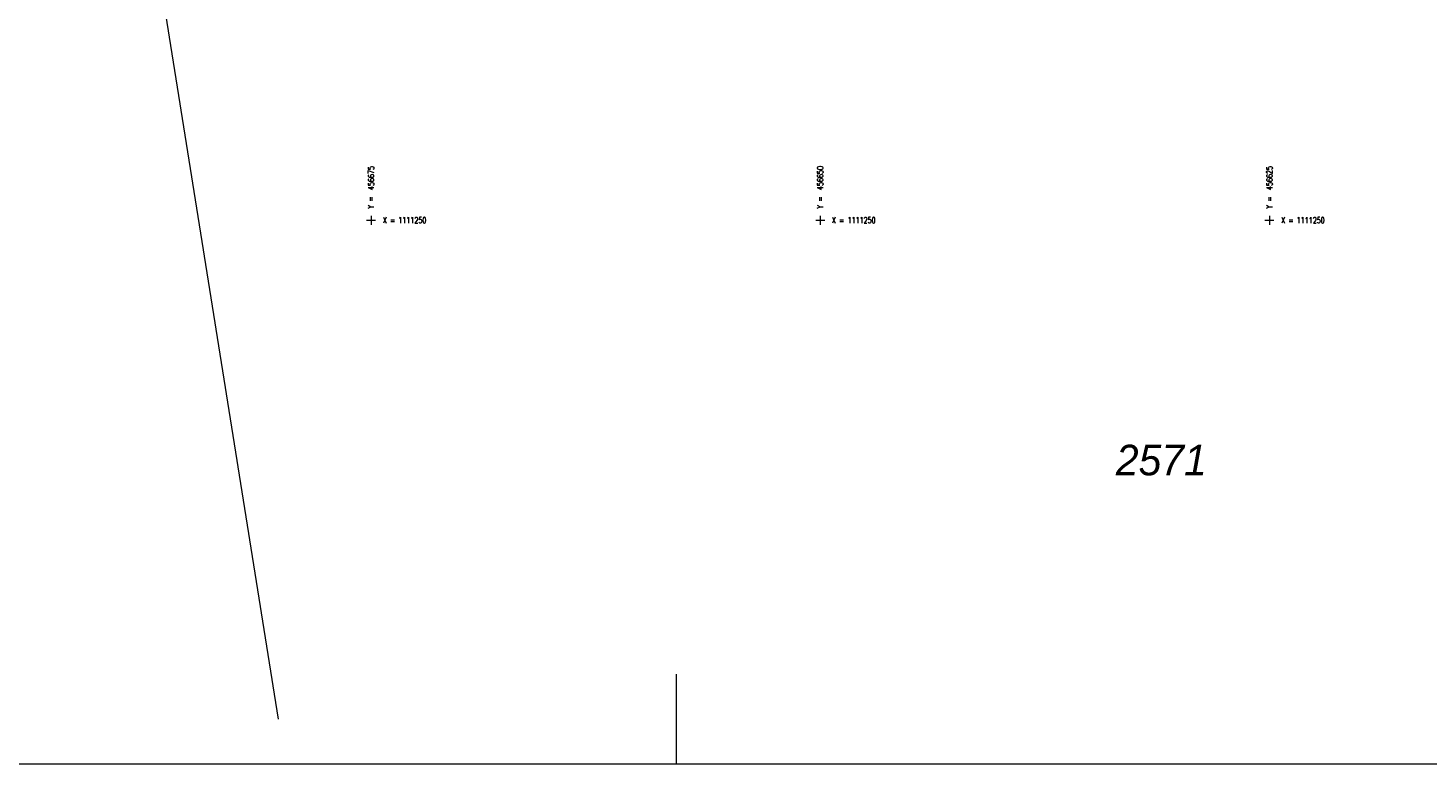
# Model space of a CAD drawing. Header units: metres. Extents: x -457078 to -456448, y -1111280 to -1111132.
# Tile 29 of 35: x -456694 to -456616, y -1111280 to -1111239. Entities that reach past the tile are written whole.
import ezdxf
from ezdxf.enums import TextEntityAlignment as Align

# ---------------------------------------------------------------- set-up
doc = ezdxf.new("R2010")
doc.units = ezdxf.units.M
doc.header["$MEASUREMENT"] = 0
doc.layers.get('0').update_dxf_attribs({"lineweight": 13})
for name, color, linetype, lineweight in [('Hranice parcel', 9, 'Continuous', 13), ('Parcelní čísla', 9, 'Continuous', 13), ('RAMECEK', 7, 'Continuous', 0), ('SIT', 5, 'Continuous', 13)]:
    doc.layers.add(name, color=color, linetype=linetype, lineweight=lineweight)
doc.styles.add('ROMANS', font='romans.shx')
doc.styles.add('Style-cs_Italics', font='cs_Italics.shx')

# ---------------------------------------------------------------- blocks, each defined once
blk = doc.blocks.new('SIT')
at = {"color": 0, "linetype": 'ByBlock', "lineweight": -2}
for p, q in [((-1, 0), (1, 0)), ((0, 1), (0, -1))]:
    blk.add_line(p, q, dxfattribs=at)

msp = doc.modelspace()

# ---------------------------------------------------------------- linework, layer by layer
at = {"layer": 'Hranice parcel', "ltscale": 0.25}
msp.add_line((-456690.03, -1111216.12), (-456680.174, -1111277.746), dxfattribs=at)
at = {"layer": 'RAMECEK', "ltscale": 0.25}
msp.add_line((-456658, -1111280.246), (-456658, -1111275.246), dxfattribs=at)
at = {"layer": 'RAMECEK', "ltscale": 0.25, "flags": 128}
msp.add_lwpolyline([(-457078, -1111280.246), (-456448, -1111280.246), (-456448, -1111131.746), (-457078, -1111131.746)], close=True, dxfattribs=at)

# ---------------------------------------------------------------- block references
at = {"layer": 'SIT', "ltscale": 0.25, "xscale": 0.25, "yscale": 0.25, "zscale": 0.25}
for p in [(-456675, -1111250), (-456650, -1111250), (-456625, -1111250)]:
    msp.add_blockref('SIT', p, dxfattribs=at)

# ---------------------------------------------------------------- texts
at = {"layer": 'Parcelní čísla', "style": 'Style-cs_Italics'}
msp.add_text('2571', height=1.7, dxfattribs=at).set_placement((-456631.018, -1111264.19), align=Align.CENTER)
at = {"layer": 'SIT', "style": 'ROMANS', "width": 0.8}
for s, p in [('Y =  456675', (-456674.838, -1111249.35)), ('Y =  456650', (-456649.838, -1111249.35)), ('Y =  456625', (-456624.838, -1111249.35))]:
    msp.add_text(s, height=0.325, rotation=90, dxfattribs=at).set_placement(p)
for p in [(-456674.35, -1111250.163), (-456649.35, -1111250.163), (-456624.35, -1111250.163)]:
    msp.add_text('X = 1111250', height=0.325, dxfattribs=at).set_placement(p)

doc.saveas('drawing.dxf')
